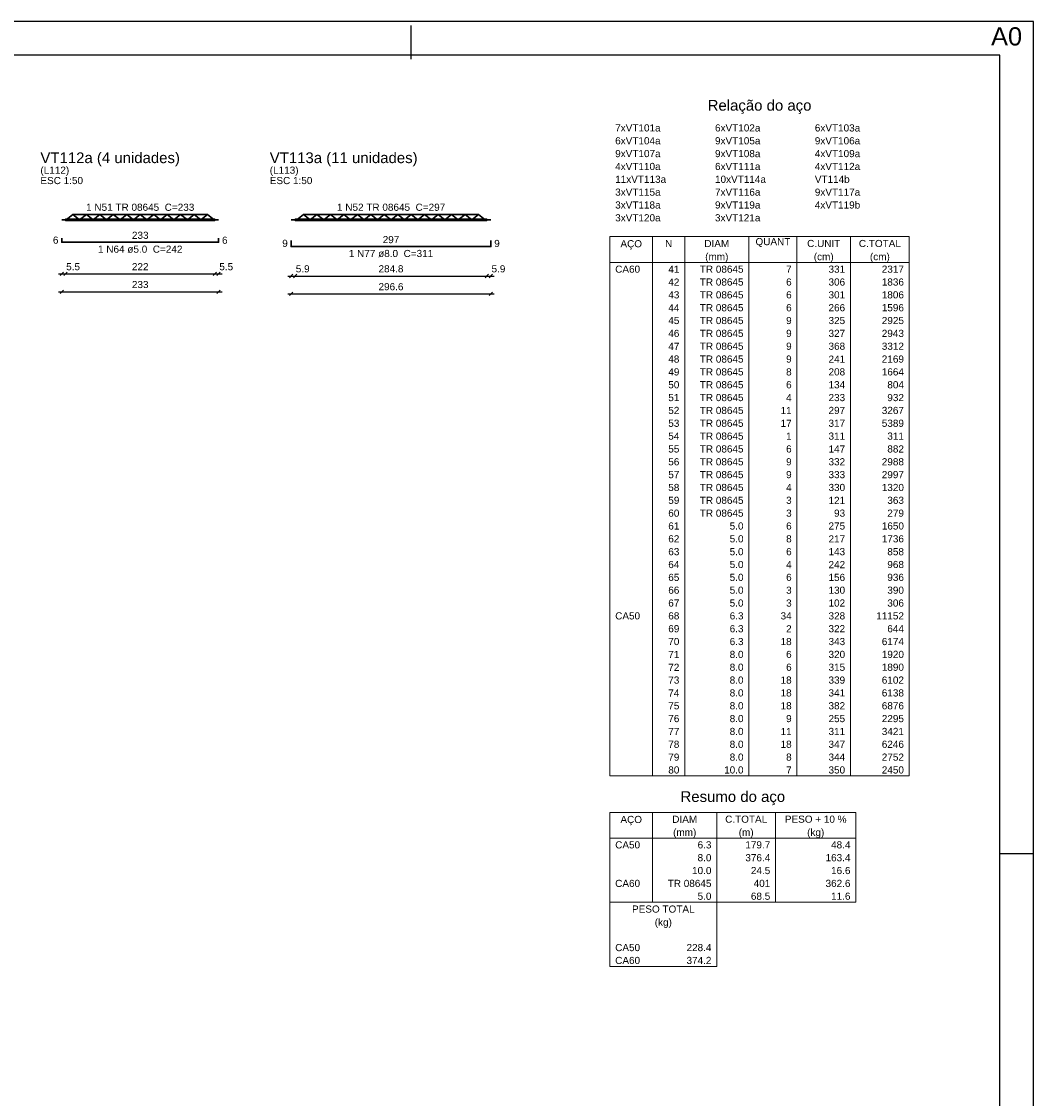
# Model space of a CAD drawing. Header units: millimetres. Extents: x 0 to 119, y 0 to 84.
# Tile 14 of 14: x 89 to 119, y 52 to 84. Entities that reach past the tile are written whole.
import ezdxf

# ---------------------------------------------------------------- set-up
doc = ezdxf.new("R2010")
doc.units = ezdxf.units.MM
doc.header["$MEASUREMENT"] = 0
doc.linetypes.add('NULL', pattern=[0])
doc.layers.get('0').update_dxf_attribs({"lineweight": 18})
for name, color, linetype, lineweight in [('Descrição da armadura', 7, 'Continuous', 0), ('DT-Armadura positiva', 2, 'Continuous', 30), ('DT-Cotas', 9, 'Continuous', 5), ('DT-Forma', 5, 'Continuous', 5), ('DT-Relação do aço', 9, 'Continuous', 5), ('DT-Título', 3, 'Continuous', 20), ('Textos armaduras', 7, 'Continuous', 0)]:
    doc.layers.add(name, color=color, linetype=linetype, lineweight=lineweight)
doc.layers.add('SEDUC_MARF', color=1, linetype='Continuous')
doc.layers.add('SEDUC_MARGG', color=7, linetype='Continuous')
doc.styles.add('Arial', font='txt')
doc.dimstyles.new('UM_50.000000', dxfattribs={"dimtxt": 0.18, "dimasz": 0.1, "dimexe": 0.1, "dimexo": 0.2, "dimgap": 0, "dimtad": 1, "dimtih": 1, "dimtoh": 1, "dimdec": 1, "dimlfac": 50, "dimzin": 0, "dimdsep": 46, "dimtxsty": 'Standard', "dimcen": 0.09, "dimdle": 0.1, "dimadec": 1, "dimazin": 2, "dimtfac": 1, "dimtdec": 4, "dimtofl": 0, "dimtmove": 0, "dimatfit": 3, "dimfxl": 1, "dimtolj": 1, "dimarcsym": 0})

# ---------------------------------------------------------------- blocks, each defined once
blk = doc.blocks.new('_Oblique')
at = {"color": 0, "linetype": 'ByBlock', "lineweight": -2}
blk.add_line((-0.5, -0.5), (0.5, 0.5), dxfattribs=at)
blk = doc.blocks.new('*D50')
at = {"layer": 'Defpoints', "color": 0}
for p in [(90.035, 76.079), (94.694, 76.079), (94.694, 76.079)]:
    blk.add_point(p, dxfattribs=at)
at = {"layer": 'DT-Cotas', "color": 0, "lineweight": -2}
blk.add_line((89.935, 76.079), (94.794, 76.079), dxfattribs=at)
at = {"layer": 'DT-Cotas', "color": 0, "lineweight": -2, "xscale": 0.1, "yscale": 0.1, "zscale": 0.1, "rotation": 180}
blk.add_blockref('_Oblique', (90.035, 76.079), dxfattribs=at)
at = {"layer": 'DT-Cotas', "color": 0, "lineweight": -2, "xscale": 0.1, "yscale": 0.1, "zscale": 0.1}
blk.add_blockref('_Oblique', (94.694, 76.079), dxfattribs=at)
at = {"layer": 'DT-Cotas', "color": 7, "insert": (92.364, 76.291), "char_height": 0.2118, "attachment_point": 5, "rotation": 0.0057, "style": 'Arial'}
blk.add_mtext('\\A1;233', dxfattribs=at)
blk = doc.blocks.new('*D51')
at = {"layer": 'Defpoints', "color": 0}
for p in [(90.035, 76.609), (90.145, 76.609), (90.145, 76.609)]:
    blk.add_point(p, dxfattribs=at)
at = {"layer": 'DT-Cotas', "color": 0, "lineweight": -2}
blk.add_line((89.935, 76.609), (90.245, 76.609), dxfattribs=at)
at = {"layer": 'DT-Cotas', "color": 0, "lineweight": -2, "xscale": 0.1, "yscale": 0.1, "zscale": 0.1, "rotation": 180}
blk.add_blockref('_Oblique', (90.035, 76.609), dxfattribs=at)
at = {"layer": 'DT-Cotas', "color": 0, "lineweight": -2, "xscale": 0.1, "yscale": 0.1, "zscale": 0.1}
blk.add_blockref('_Oblique', (90.145, 76.609), dxfattribs=at)
at = {"layer": 'DT-Cotas', "color": 7, "insert": (90.37, 76.821), "char_height": 0.2118, "attachment_point": 5, "rotation": 0.0057, "style": 'Arial'}
blk.add_mtext('\\A1;5.5', dxfattribs=at)
blk = doc.blocks.new('*D52')
at = {"layer": 'Defpoints', "color": 0}
for p in [(90.145, 76.609), (94.584, 76.609), (94.584, 76.609)]:
    blk.add_point(p, dxfattribs=at)
at = {"layer": 'DT-Cotas', "color": 0, "lineweight": -2}
blk.add_line((90.045, 76.609), (94.684, 76.609), dxfattribs=at)
at = {"layer": 'DT-Cotas', "color": 0, "lineweight": -2, "xscale": 0.1, "yscale": 0.1, "zscale": 0.1, "rotation": 180}
blk.add_blockref('_Oblique', (90.145, 76.609), dxfattribs=at)
at = {"layer": 'DT-Cotas', "color": 0, "lineweight": -2, "xscale": 0.1, "yscale": 0.1, "zscale": 0.1}
blk.add_blockref('_Oblique', (94.584, 76.609), dxfattribs=at)
at = {"layer": 'DT-Cotas', "color": 7, "insert": (92.364, 76.821), "char_height": 0.2118, "attachment_point": 5, "rotation": 0.0057, "style": 'Arial'}
blk.add_mtext('\\A1;222', dxfattribs=at)
blk = doc.blocks.new('*D53')
at = {"layer": 'Defpoints', "color": 0}
for p in [(94.584, 76.609), (94.694, 76.609), (94.694, 76.609)]:
    blk.add_point(p, dxfattribs=at)
at = {"layer": 'DT-Cotas', "color": 0, "lineweight": -2}
blk.add_line((94.484, 76.609), (94.794, 76.609), dxfattribs=at)
at = {"layer": 'DT-Cotas', "color": 0, "lineweight": -2, "xscale": 0.1, "yscale": 0.1, "zscale": 0.1, "rotation": 180}
blk.add_blockref('_Oblique', (94.584, 76.609), dxfattribs=at)
at = {"layer": 'DT-Cotas', "color": 0, "lineweight": -2, "xscale": 0.1, "yscale": 0.1, "zscale": 0.1}
blk.add_blockref('_Oblique', (94.694, 76.609), dxfattribs=at)
at = {"layer": 'DT-Cotas', "color": 7, "insert": (94.92, 76.821), "char_height": 0.2118, "attachment_point": 5, "rotation": 0.0057, "style": 'Arial'}
blk.add_mtext('\\A1;5.5', dxfattribs=at)
blk = doc.blocks.new('*D54')
at = {"layer": 'Defpoints', "color": 0}
for p in [(96.848, 76.015), (102.781, 76.015), (102.781, 76.015)]:
    blk.add_point(p, dxfattribs=at)
at = {"layer": 'DT-Cotas', "color": 0, "lineweight": -2}
blk.add_line((96.748, 76.015), (102.881, 76.015), dxfattribs=at)
at = {"layer": 'DT-Cotas', "color": 0, "lineweight": -2, "xscale": 0.1, "yscale": 0.1, "zscale": 0.1, "rotation": 180}
blk.add_blockref('_Oblique', (96.848, 76.015), dxfattribs=at)
at = {"layer": 'DT-Cotas', "color": 0, "lineweight": -2, "xscale": 0.1, "yscale": 0.1, "zscale": 0.1}
blk.add_blockref('_Oblique', (102.781, 76.015), dxfattribs=at)
at = {"layer": 'DT-Cotas', "color": 7, "insert": (99.814, 76.227), "char_height": 0.2118, "attachment_point": 5, "rotation": 0.0057, "style": 'Arial'}
blk.add_mtext('\\A1;296.6', dxfattribs=at)
blk = doc.blocks.new('*D55')
at = {"layer": 'Defpoints', "color": 0}
for p in [(96.848, 76.545), (96.966, 76.545), (96.966, 76.545)]:
    blk.add_point(p, dxfattribs=at)
at = {"layer": 'DT-Cotas', "color": 0, "lineweight": -2}
blk.add_line((96.748, 76.545), (97.066, 76.545), dxfattribs=at)
at = {"layer": 'DT-Cotas', "color": 0, "lineweight": -2, "xscale": 0.1, "yscale": 0.1, "zscale": 0.1, "rotation": 180}
blk.add_blockref('_Oblique', (96.848, 76.545), dxfattribs=at)
at = {"layer": 'DT-Cotas', "color": 0, "lineweight": -2, "xscale": 0.1, "yscale": 0.1, "zscale": 0.1}
blk.add_blockref('_Oblique', (96.966, 76.545), dxfattribs=at)
at = {"layer": 'DT-Cotas', "color": 7, "insert": (97.191, 76.757), "char_height": 0.2118, "attachment_point": 5, "rotation": 0.0057, "style": 'Arial'}
blk.add_mtext('\\A1;5.9', dxfattribs=at)
blk = doc.blocks.new('*D56')
at = {"layer": 'Defpoints', "color": 0}
for p in [(96.966, 76.545), (102.663, 76.545), (102.663, 76.545)]:
    blk.add_point(p, dxfattribs=at)
at = {"layer": 'DT-Cotas', "color": 0, "lineweight": -2}
blk.add_line((96.866, 76.545), (102.763, 76.545), dxfattribs=at)
at = {"layer": 'DT-Cotas', "color": 0, "lineweight": -2, "xscale": 0.1, "yscale": 0.1, "zscale": 0.1, "rotation": 180}
blk.add_blockref('_Oblique', (96.966, 76.545), dxfattribs=at)
at = {"layer": 'DT-Cotas', "color": 0, "lineweight": -2, "xscale": 0.1, "yscale": 0.1, "zscale": 0.1}
blk.add_blockref('_Oblique', (102.663, 76.545), dxfattribs=at)
at = {"layer": 'DT-Cotas', "color": 7, "insert": (99.814, 76.757), "char_height": 0.2118, "attachment_point": 5, "rotation": 0.0057, "style": 'Arial'}
blk.add_mtext('\\A1;284.8', dxfattribs=at)
blk = doc.blocks.new('*D57')
at = {"layer": 'Defpoints', "color": 0}
for p in [(102.663, 76.545), (102.781, 76.545), (102.781, 76.545)]:
    blk.add_point(p, dxfattribs=at)
at = {"layer": 'DT-Cotas', "color": 0, "lineweight": -2}
blk.add_line((102.563, 76.545), (102.881, 76.545), dxfattribs=at)
at = {"layer": 'DT-Cotas', "color": 0, "lineweight": -2, "xscale": 0.1, "yscale": 0.1, "zscale": 0.1, "rotation": 180}
blk.add_blockref('_Oblique', (102.663, 76.545), dxfattribs=at)
at = {"layer": 'DT-Cotas', "color": 0, "lineweight": -2, "xscale": 0.1, "yscale": 0.1, "zscale": 0.1}
blk.add_blockref('_Oblique', (102.781, 76.545), dxfattribs=at)
at = {"layer": 'DT-Cotas', "color": 7, "insert": (103.006, 76.757), "char_height": 0.2118, "attachment_point": 5, "rotation": 0.0057, "style": 'Arial'}
blk.add_mtext('\\A1;5.9', dxfattribs=at)

msp = doc.modelspace()

# ---------------------------------------------------------------- linework, layer by layer
at = {"layer": 'DT-Armadura positiva'}
for p, q in [((90.1643, 78.2113), (90.3643, 78.3713)), ((90.5643, 78.2113), (90.3643, 78.3713)), ((90.3643, 78.3713), (94.3643, 78.3713)), ((90.5643, 78.2113), (90.7643, 78.3713)), ((90.9643, 78.2113), (90.7643, 78.3713)), ((90.9643, 78.2113), (91.1643, 78.3713)), ((91.3643, 78.2113), (91.1643, 78.3713)), ((91.3643, 78.2113), (91.5643, 78.3713)), ((91.7643, 78.2113), (91.5643, 78.3713)), ((91.7643, 78.2113), (91.9643, 78.3713)), ((92.1643, 78.2113), (91.9643, 78.3713)), ((92.1643, 78.2113), (92.3643, 78.3713)), ((92.5643, 78.2113), (92.3643, 78.3713)), ((92.5643, 78.2113), (92.7643, 78.3713)), ((92.9643, 78.2113), (92.7643, 78.3713)), ((92.9643, 78.2113), (93.1643, 78.3713)), ((93.3643, 78.2113), (93.1643, 78.3713)), ((93.3643, 78.2113), (93.5643, 78.3713)), ((93.7643, 78.2113), (93.5643, 78.3713)), ((93.7643, 78.2113), (93.9643, 78.3713)), ((94.1643, 78.2113), (93.9643, 78.3713)), ((94.1643, 78.2113), (94.3643, 78.3713)), ((94.5643, 78.2113), (94.3643, 78.3713)), ((97.0143, 78.2113), (97.2143, 78.3713)), ((97.4143, 78.2113), (97.2143, 78.3713)), ((97.2143, 78.3713), (102.4143, 78.3713)), ((97.4143, 78.2113), (97.6143, 78.3713)), ((97.8143, 78.2113), (97.6143, 78.3713)), ((97.8143, 78.2113), (98.0143, 78.3713)), ((98.2143, 78.2113), (98.0143, 78.3713)), ((98.2143, 78.2113), (98.4143, 78.3713)), ((98.6143, 78.2113), (98.4143, 78.3713)), ((98.6143, 78.2113), (98.8143, 78.3713)), ((99.0143, 78.2113), (98.8143, 78.3713)), ((99.0143, 78.2113), (99.2143, 78.3713)), ((99.4143, 78.2113), (99.2143, 78.3713)), ((99.4143, 78.2113), (99.6143, 78.3713)), ((99.8143, 78.2113), (99.6143, 78.3713)), ((99.8143, 78.2113), (100.0143, 78.3713)), ((100.2143, 78.2113), (100.0143, 78.3713)), ((100.2143, 78.2113), (100.4143, 78.3713)), ((100.6143, 78.2113), (100.4143, 78.3713)), ((100.6143, 78.2113), (100.8143, 78.3713)), ((101.0143, 78.2113), (100.8143, 78.3713)), ((101.0143, 78.2113), (101.2143, 78.3713)), ((101.4143, 78.2113), (101.2143, 78.3713)), ((101.4143, 78.2113), (101.6143, 78.3713)), ((101.8143, 78.2113), (101.6143, 78.3713)), ((101.8143, 78.2113), (102.0143, 78.3713)), ((102.2143, 78.2113), (102.0143, 78.3713)), ((102.2143, 78.2113), (102.4143, 78.3713)), ((102.6143, 78.2113), (102.4143, 78.3713)), ((90.0346, 78.2113), (94.6941, 78.2113)), ((96.8478, 78.2113), (102.7808, 78.2113))]:
    msp.add_line(p, q, dxfattribs=at)
for points in [[(90.0346, 77.6677), (90.0346, 77.5477), (94.6941, 77.5477), (94.6941, 77.6677)], [(96.8478, 77.6037), (96.8478, 77.4197), (102.7808, 77.4197), (102.7808, 77.6037)]]:
    msp.add_lwpolyline(points, dxfattribs=at)
at = {"layer": 'DT-Forma'}
for points in [[(90.1446, 78.1813), (90.1446, 78.2413), (94.5841, 78.2413), (94.5841, 78.1813), (90.1446, 78.1813)], [(96.9658, 78.1813), (96.9658, 78.2413), (102.6628, 78.2413), (102.6628, 78.1813), (96.9658, 78.1813)]]:
    msp.add_lwpolyline(points, close=True, dxfattribs=at)
at = {"layer": 'DT-Relação do aço', "linetype": 'Continuous'}
for p, q in [((106.3153, 77.713), (115.2109, 77.713)), ((106.3153, 77.713), (106.3153, 76.9505)), ((107.5861, 77.713), (107.5861, 76.9505)), ((108.5392, 77.713), (108.5392, 76.9505)), ((110.4454, 77.713), (110.4454, 76.9505)), ((111.875, 77.713), (111.875, 76.9505)), ((113.4635, 77.713), (113.4635, 76.9505)), ((115.2109, 77.713), (115.2109, 76.9505)), ((106.3153, 76.9505), (115.2109, 76.9505)), ((106.3153, 76.9505), (106.3153, 61.7009)), ((107.5861, 76.9505), (107.5861, 61.7009)), ((108.5392, 76.9505), (108.5392, 61.7009)), ((110.4454, 76.9505), (110.4454, 61.7009)), ((111.875, 76.9505), (111.875, 61.7009)), ((113.4635, 76.9505), (113.4635, 61.7009)), ((115.2109, 76.9505), (115.2109, 61.7009)), ((106.3153, 61.7009), (115.2109, 61.7009)), ((106.3153, 60.6208), (113.6224, 60.6208)), ((106.3153, 60.6208), (106.3153, 59.8583)), ((107.5861, 60.6208), (107.5861, 59.8583)), ((109.4923, 60.6208), (109.4923, 59.8583)), ((111.2396, 60.6208), (111.2396, 59.8583)), ((113.6224, 60.6208), (113.6224, 59.8583)), ((106.3153, 59.8583), (113.6224, 59.8583)), ((106.3153, 59.8583), (106.3153, 57.9521)), ((107.5861, 59.8583), (107.5861, 57.9521)), ((109.4923, 59.8583), (109.4923, 57.9521)), ((111.2396, 59.8583), (111.2396, 57.9521)), ((113.6224, 59.8583), (113.6224, 57.9521)), ((106.3153, 57.9521), (113.6224, 57.9521)), ((106.3153, 57.9521), (106.3153, 56.8084)), ((109.4923, 57.9521), (109.4923, 56.8084)), ((106.3153, 56.8084), (106.3153, 56.0459)), ((109.4923, 56.8084), (109.4923, 56.0459)), ((106.3153, 56.0459), (109.4923, 56.0459))]:
    msp.add_line(p, q, dxfattribs=at)
at = {"layer": 'SEDUC_MARF'}
for p, q in [((100.4015, 83.9804), (100.4015, 82.9804)), ((117.9, 59.4), (118.9, 59.4))]:
    msp.add_line(p, q, dxfattribs=at)
msp.add_lwpolyline([(118.9, 84.1), (0, 84.1), (0, 0), (118.9, 0)], close=True, dxfattribs=at)
at = {"layer": 'SEDUC_MARGG'}
msp.add_lwpolyline([(2.5, 1), (117.9, 1), (117.9, 83.1), (2.5, 83.1), (2.5, 1)], dxfattribs=at)

# ---------------------------------------------------------------- texts
at = {"layer": 'Defpoints', "linetype": 'NULL', "insert": (117.64, 83.9301), "char_height": 0.54, "width": 5.451037, "attachment_point": 1, "line_spacing_factor": 0.9, "style": 'Arial'}
msp.add_mtext('A0', dxfattribs=at)
at = {"layer": 'Descrição da armadura', "linetype": 'NULL', "char_height": 0.2118, "attachment_point": 8, "line_spacing_factor": 0.9, "style": 'Arial'}
for s, insert, width in [('1 N51 TR 08645  C=233', (92.3642, 78.4772), 6.303535), ('1 N52 TR 08645  C=297', (99.8174, 78.4772), 6.303535), ('1 N64 ø5.0  C=242', (92.3642, 77.2302), 4.916973), ('1 N77 ø8.0  C=311', (99.8144, 77.1022), 4.916973)]:
    msp.add_mtext(s, dxfattribs=dict(at, insert=insert, width=width))
at = {"layer": 'DT-Relação do aço', "color": 7, "linetype": 'NULL', "line_spacing_factor": 0.9, "style": 'Arial'}
for s, insert, char_height, width, attachment_point in [('Relação do aço', (110.7631, 81.356), 0.3177, 6.115312, 8), ('7xVT101a', (106.4741, 80.8328), 0.2118, 2.643984, 7), ('6xVT102a', (109.4393, 80.8328), 0.2118, 2.643984, 7), ('6xVT103a', (112.4045, 80.8328), 0.2118, 2.643984, 7), ('6xVT104a', (106.4741, 80.4516), 0.2118, 2.643984, 7), ('9xVT105a', (109.4393, 80.4516), 0.2118, 2.643984, 7), ('9xVT106a', (112.4045, 80.4516), 0.2118, 2.643984, 7), ('9xVT107a', (106.4741, 80.0704), 0.2118, 2.643984, 7), ('9xVT108a', (109.4393, 80.0704), 0.2118, 2.643984, 7), ('4xVT109a', (112.4045, 80.0704), 0.2118, 2.643984, 7), ('4xVT110a', (106.4741, 79.6891), 0.2118, 2.643984, 7), ('6xVT111a', (109.4393, 79.6891), 0.2118, 2.643984, 7), ('4xVT112a', (112.4045, 79.6891), 0.2118, 2.643984, 7), ('11xVT113a', (106.4741, 79.3079), 0.2118, 2.966553, 7), ('10xVT114a', (109.4393, 79.3079), 0.2118, 2.966553, 7), ('VT114b', (112.4045, 79.3079), 0.2118, 2.031416, 7), ('3xVT115a', (106.4741, 78.9266), 0.2118, 2.643984, 7), ('7xVT116a', (109.4393, 78.9266), 0.2118, 2.643984, 7), ('9xVT117a', (112.4045, 78.9266), 0.2118, 2.643984, 7), ('3xVT118a', (106.4741, 78.5454), 0.2118, 2.643984, 7), ('9xVT119a', (109.4393, 78.5454), 0.2118, 2.643984, 7), ('4xVT119b', (112.4045, 78.5454), 0.2118, 2.643984, 7), ('3xVT120a', (106.4741, 78.1642), 0.2118, 2.643984, 7), ('3xVT121a', (109.4393, 78.1642), 0.2118, 2.643984, 7), ('AÇO', (106.9507, 77.3318), 0.2118, 1.256855, 8), ('N', (108.0626, 77.4017), 0.2118, 0.418857, 8), ('DIAM', (109.4923, 77.4017), 0.2118, 1.45, 8), ('QUANT', (111.1602, 77.4017), 0.2118, 2.03, 8), ('C.UNIT', (112.6693, 77.4017), 0.2118, 1.933145, 8), ('C.TOTAL', (114.3372, 77.4017), 0.2118, 2.449141, 8), ('(mm)', (109.4923, 76.9505), 0.2118, 1.352578, 8), ('(cm)', (112.6693, 76.9505), 0.2118, 1.159434, 8), ('(cm)', (114.3372, 76.9505), 0.2118, 1.159434, 8), ('CA60', (106.4741, 76.6392), 0.2118, 1.45085, 7), ('41', (108.3803, 76.6392), 0.2118, 0.645137, 9), ('TR 08645', (110.2865, 76.6392), 0.2118, 2.547129, 9), ('7', (111.7162, 76.6392), 0.2118, 0.322568, 9), ('331', (113.3047, 76.6392), 0.2118, 0.967705, 9), ('2317', (115.052, 76.6392), 0.2118, 1.290273, 9), ('42', (108.3803, 76.258), 0.2118, 0.645137, 9), ('TR 08645', (110.2865, 76.258), 0.2118, 2.547129, 9), ('6', (111.7162, 76.258), 0.2118, 0.322568, 9), ('306', (113.3047, 76.258), 0.2118, 0.967705, 9), ('1836', (115.052, 76.258), 0.2118, 1.290273, 9), ('43', (108.3803, 75.8767), 0.2118, 0.645137, 9), ('TR 08645', (110.2865, 75.8767), 0.2118, 2.547129, 9), ('6', (111.7162, 75.8767), 0.2118, 0.322568, 9), ('301', (113.3047, 75.8767), 0.2118, 0.967705, 9), ('1806', (115.052, 75.8767), 0.2118, 1.290273, 9), ('44', (108.3803, 75.4955), 0.2118, 0.645137, 9), ('TR 08645', (110.2865, 75.4955), 0.2118, 2.547129, 9), ('6', (111.7162, 75.4955), 0.2118, 0.322568, 9), ('266', (113.3047, 75.4955), 0.2118, 0.967705, 9), ('1596', (115.052, 75.4955), 0.2118, 1.290273, 9), ('45', (108.3803, 75.1142), 0.2118, 0.645137, 9), ('TR 08645', (110.2865, 75.1142), 0.2118, 2.547129, 9), ('9', (111.7162, 75.1142), 0.2118, 0.322568, 9), ('325', (113.3047, 75.1142), 0.2118, 0.967705, 9), ('2925', (115.052, 75.1142), 0.2118, 1.290273, 9), ('46', (108.3803, 74.733), 0.2118, 0.645137, 9), ('TR 08645', (110.2865, 74.733), 0.2118, 2.547129, 9), ('9', (111.7162, 74.733), 0.2118, 0.322568, 9), ('327', (113.3047, 74.733), 0.2118, 0.967705, 9), ('2943', (115.052, 74.733), 0.2118, 1.290273, 9), ('47', (108.3803, 74.3518), 0.2118, 0.645137, 9), ('TR 08645', (110.2865, 74.3518), 0.2118, 2.547129, 9), ('9', (111.7162, 74.3518), 0.2118, 0.322568, 9), ('368', (113.3047, 74.3518), 0.2118, 0.967705, 9), ('3312', (115.052, 74.3518), 0.2118, 1.290273, 9), ('48', (108.3803, 73.9705), 0.2118, 0.645137, 9), ('TR 08645', (110.2865, 73.9705), 0.2118, 2.547129, 9), ('9', (111.7162, 73.9705), 0.2118, 0.322568, 9), ('241', (113.3047, 73.9705), 0.2118, 0.967705, 9), ('2169', (115.052, 73.9705), 0.2118, 1.290273, 9), ('49', (108.3803, 73.5893), 0.2118, 0.645137, 9), ('TR 08645', (110.2865, 73.5893), 0.2118, 2.547129, 9), ('8', (111.7162, 73.5893), 0.2118, 0.322568, 9), ('208', (113.3047, 73.5893), 0.2118, 0.967705, 9), ('1664', (115.052, 73.5893), 0.2118, 1.290273, 9), ('50', (108.3803, 73.208), 0.2118, 0.645137, 9), ('TR 08645', (110.2865, 73.208), 0.2118, 2.547129, 9), ('6', (111.7162, 73.208), 0.2118, 0.322568, 9), ('134', (113.3047, 73.208), 0.2118, 0.967705, 9), ('804', (115.052, 73.208), 0.2118, 0.967705, 9), ('51', (108.3803, 72.8268), 0.2118, 0.645137, 9), ('TR 08645', (110.2865, 72.8268), 0.2118, 2.547129, 9), ('4', (111.7162, 72.8268), 0.2118, 0.322568, 9), ('233', (113.3047, 72.8268), 0.2118, 0.967705, 9), ('932', (115.052, 72.8268), 0.2118, 0.967705, 9), ('52', (108.3803, 72.4456), 0.2118, 0.645137, 9), ('TR 08645', (110.2865, 72.4456), 0.2118, 2.547129, 9), ('11', (111.7162, 72.4456), 0.2118, 0.645137, 9), ('297', (113.3047, 72.4456), 0.2118, 0.967705, 9), ('3267', (115.052, 72.4456), 0.2118, 1.290273, 9), ('53', (108.3803, 72.0643), 0.2118, 0.645137, 9), ('TR 08645', (110.2865, 72.0643), 0.2118, 2.547129, 9), ('17', (111.7162, 72.0643), 0.2118, 0.645137, 9), ('317', (113.3047, 72.0643), 0.2118, 0.967705, 9), ('5389', (115.052, 72.0643), 0.2118, 1.290273, 9), ('54', (108.3803, 71.6831), 0.2118, 0.645137, 9), ('TR 08645', (110.2865, 71.6831), 0.2118, 2.547129, 9), ('1', (111.7162, 71.6831), 0.2118, 0.322568, 9), ('311', (113.3047, 71.6831), 0.2118, 0.967705, 9), ('311', (115.052, 71.6831), 0.2118, 0.967705, 9), ('55', (108.3803, 71.3018), 0.2118, 0.645137, 9), ('TR 08645', (110.2865, 71.3018), 0.2118, 2.547129, 9), ('6', (111.7162, 71.3018), 0.2118, 0.322568, 9), ('147', (113.3047, 71.3018), 0.2118, 0.967705, 9), ('882', (115.052, 71.3018), 0.2118, 0.967705, 9), ('56', (108.3803, 70.9206), 0.2118, 0.645137, 9), ('TR 08645', (110.2865, 70.9206), 0.2118, 2.547129, 9), ('9', (111.7162, 70.9206), 0.2118, 0.322568, 9), ('332', (113.3047, 70.9206), 0.2118, 0.967705, 9), ('2988', (115.052, 70.9206), 0.2118, 1.290273, 9), ('57', (108.3803, 70.5394), 0.2118, 0.645137, 9), ('TR 08645', (110.2865, 70.5394), 0.2118, 2.547129, 9), ('9', (111.7162, 70.5394), 0.2118, 0.322568, 9), ('333', (113.3047, 70.5394), 0.2118, 0.967705, 9), ('2997', (115.052, 70.5394), 0.2118, 1.290273, 9), ('58', (108.3803, 70.1581), 0.2118, 0.645137, 9), ('TR 08645', (110.2865, 70.1581), 0.2118, 2.547129, 9), ('4', (111.7162, 70.1581), 0.2118, 0.322568, 9), ('330', (113.3047, 70.1581), 0.2118, 0.967705, 9), ('1320', (115.052, 70.1581), 0.2118, 1.290273, 9), ('59', (108.3803, 69.7769), 0.2118, 0.645137, 9), ('TR 08645', (110.2865, 69.7769), 0.2118, 2.547129, 9), ('3', (111.7162, 69.7769), 0.2118, 0.322568, 9), ('121', (113.3047, 69.7769), 0.2118, 0.967705, 9), ('363', (115.052, 69.7769), 0.2118, 0.967705, 9), ('60', (108.3803, 69.3956), 0.2118, 0.645137, 9), ('TR 08645', (110.2865, 69.3956), 0.2118, 2.547129, 9), ('3', (111.7162, 69.3956), 0.2118, 0.322568, 9), ('93', (113.3047, 69.3956), 0.2118, 0.645137, 9), ('279', (115.052, 69.3956), 0.2118, 0.967705, 9), ('61', (108.3803, 69.0144), 0.2118, 0.645137, 9), ('5.0', (110.2865, 69.0144), 0.2118, 0.806279, 9), ('6', (111.7162, 69.0144), 0.2118, 0.322568, 9), ('275', (113.3047, 69.0144), 0.2118, 0.967705, 9), ('1650', (115.052, 69.0144), 0.2118, 1.290273, 9), ('62', (108.3803, 68.6332), 0.2118, 0.645137, 9), ('5.0', (110.2865, 68.6332), 0.2118, 0.806279, 9), ('8', (111.7162, 68.6332), 0.2118, 0.322568, 9), ('217', (113.3047, 68.6332), 0.2118, 0.967705, 9), ('1736', (115.052, 68.6332), 0.2118, 1.290273, 9), ('63', (108.3803, 68.2519), 0.2118, 0.645137, 9), ('5.0', (110.2865, 68.2519), 0.2118, 0.806279, 9), ('6', (111.7162, 68.2519), 0.2118, 0.322568, 9), ('143', (113.3047, 68.2519), 0.2118, 0.967705, 9), ('858', (115.052, 68.2519), 0.2118, 0.967705, 9), ('64', (108.3803, 67.8707), 0.2118, 0.645137, 9), ('5.0', (110.2865, 67.8707), 0.2118, 0.806279, 9), ('4', (111.7162, 67.8707), 0.2118, 0.322568, 9), ('242', (113.3047, 67.8707), 0.2118, 0.967705, 9), ('968', (115.052, 67.8707), 0.2118, 0.967705, 9), ('65', (108.3803, 67.4894), 0.2118, 0.645137, 9), ('5.0', (110.2865, 67.4894), 0.2118, 0.806279, 9), ('6', (111.7162, 67.4894), 0.2118, 0.322568, 9), ('156', (113.3047, 67.4894), 0.2118, 0.967705, 9), ('936', (115.052, 67.4894), 0.2118, 0.967705, 9), ('66', (108.3803, 67.1082), 0.2118, 0.645137, 9), ('5.0', (110.2865, 67.1082), 0.2118, 0.806279, 9), ('3', (111.7162, 67.1082), 0.2118, 0.322568, 9), ('130', (113.3047, 67.1082), 0.2118, 0.967705, 9), ('390', (115.052, 67.1082), 0.2118, 0.967705, 9), ('67', (108.3803, 66.727), 0.2118, 0.645137, 9), ('5.0', (110.2865, 66.727), 0.2118, 0.806279, 9), ('3', (111.7162, 66.727), 0.2118, 0.322568, 9), ('102', (113.3047, 66.727), 0.2118, 0.967705, 9), ('306', (115.052, 66.727), 0.2118, 0.967705, 9), ('CA50', (106.4741, 66.3457), 0.2118, 1.45085, 7), ('68', (108.3803, 66.3457), 0.2118, 0.645137, 9), ('6.3', (110.2865, 66.3457), 0.2118, 0.806279, 9), ('34', (111.7162, 66.3457), 0.2118, 0.645137, 9), ('328', (113.3047, 66.3457), 0.2118, 0.967705, 9), ('11152', (115.052, 66.3457), 0.2118, 1.612842, 9), ('69', (108.3803, 65.9645), 0.2118, 0.645137, 9), ('6.3', (110.2865, 65.9645), 0.2118, 0.806279, 9), ('2', (111.7162, 65.9645), 0.2118, 0.322568, 9), ('322', (113.3047, 65.9645), 0.2118, 0.967705, 9), ('644', (115.052, 65.9645), 0.2118, 0.967705, 9), ('70', (108.3803, 65.5832), 0.2118, 0.645137, 9), ('6.3', (110.2865, 65.5832), 0.2118, 0.806279, 9), ('18', (111.7162, 65.5832), 0.2118, 0.645137, 9), ('343', (113.3047, 65.5832), 0.2118, 0.967705, 9), ('6174', (115.052, 65.5832), 0.2118, 1.290273, 9), ('71', (108.3803, 65.202), 0.2118, 0.645137, 9), ('8.0', (110.2865, 65.202), 0.2118, 0.806279, 9), ('6', (111.7162, 65.202), 0.2118, 0.322568, 9), ('320', (113.3047, 65.202), 0.2118, 0.967705, 9), ('1920', (115.052, 65.202), 0.2118, 1.290273, 9), ('72', (108.3803, 64.8208), 0.2118, 0.645137, 9), ('8.0', (110.2865, 64.8208), 0.2118, 0.806279, 9), ('6', (111.7162, 64.8208), 0.2118, 0.322568, 9), ('315', (113.3047, 64.8208), 0.2118, 0.967705, 9), ('1890', (115.052, 64.8208), 0.2118, 1.290273, 9), ('73', (108.3803, 64.4395), 0.2118, 0.645137, 9), ('8.0', (110.2865, 64.4395), 0.2118, 0.806279, 9), ('18', (111.7162, 64.4395), 0.2118, 0.645137, 9), ('339', (113.3047, 64.4395), 0.2118, 0.967705, 9), ('6102', (115.052, 64.4395), 0.2118, 1.290273, 9), ('74', (108.3803, 64.0583), 0.2118, 0.645137, 9), ('8.0', (110.2865, 64.0583), 0.2118, 0.806279, 9), ('18', (111.7162, 64.0583), 0.2118, 0.645137, 9), ('341', (113.3047, 64.0583), 0.2118, 0.967705, 9), ('6138', (115.052, 64.0583), 0.2118, 1.290273, 9), ('75', (108.3803, 63.677), 0.2118, 0.645137, 9), ('8.0', (110.2865, 63.677), 0.2118, 0.806279, 9), ('18', (111.7162, 63.677), 0.2118, 0.645137, 9), ('382', (113.3047, 63.677), 0.2118, 0.967705, 9), ('6876', (115.052, 63.677), 0.2118, 1.290273, 9), ('76', (108.3803, 63.2958), 0.2118, 0.645137, 9), ('8.0', (110.2865, 63.2958), 0.2118, 0.806279, 9), ('9', (111.7162, 63.2958), 0.2118, 0.322568, 9), ('255', (113.3047, 63.2958), 0.2118, 0.967705, 9), ('2295', (115.052, 63.2958), 0.2118, 1.290273, 9), ('77', (108.3803, 62.9146), 0.2118, 0.645137, 9), ('8.0', (110.2865, 62.9146), 0.2118, 0.806279, 9), ('11', (111.7162, 62.9146), 0.2118, 0.645137, 9), ('311', (113.3047, 62.9146), 0.2118, 0.967705, 9), ('3421', (115.052, 62.9146), 0.2118, 1.290273, 9), ('78', (108.3803, 62.5333), 0.2118, 0.645137, 9), ('8.0', (110.2865, 62.5333), 0.2118, 0.806279, 9), ('18', (111.7162, 62.5333), 0.2118, 0.645137, 9), ('347', (113.3047, 62.5333), 0.2118, 0.967705, 9), ('6246', (115.052, 62.5333), 0.2118, 1.290273, 9), ('79', (108.3803, 62.1521), 0.2118, 0.645137, 9), ('8.0', (110.2865, 62.1521), 0.2118, 0.806279, 9), ('8', (111.7162, 62.1521), 0.2118, 0.322568, 9), ('344', (113.3047, 62.1521), 0.2118, 0.967705, 9), ('2752', (115.052, 62.1521), 0.2118, 1.290273, 9), ('80', (108.3803, 61.7708), 0.2118, 0.645137, 9), ('10.0', (110.2865, 61.7708), 0.2118, 1.128848, 9), ('7', (111.7162, 61.7708), 0.2118, 0.322568, 9), ('350', (113.3047, 61.7708), 0.2118, 0.967705, 9), ('2450', (115.052, 61.7708), 0.2118, 1.290273, 9), ('Resumo do aço', (109.9688, 60.8326), 0.3177, 6.163437, 8), ('AÇO', (106.9507, 60.2395), 0.2118, 1.256855, 8), ('DIAM', (108.5392, 60.3094), 0.2118, 1.45, 8), ('C.TOTAL', (110.3659, 60.3094), 0.2118, 2.449141, 8), ('PESO + 10 %', (112.431, 60.3094), 0.2118, 3.594697, 8), ('(mm)', (108.5392, 59.8583), 0.2118, 1.352578, 8), ('(m)', (110.3659, 59.8583), 0.2118, 0.869434, 8), ('(kg)', (112.431, 59.8583), 0.2118, 0.998857, 8), ('CA50', (106.4741, 59.5469), 0.2118, 1.45085, 7), ('6.3', (109.3334, 59.5469), 0.2118, 0.806279, 9), ('179.7', (111.0808, 59.5469), 0.2118, 1.451416, 9), ('48.4', (113.4635, 59.5469), 0.2118, 1.128848, 9), ('8.0', (109.3334, 59.1657), 0.2118, 0.806279, 9), ('376.4', (111.0808, 59.1657), 0.2118, 1.451416, 9), ('163.4', (113.4635, 59.1657), 0.2118, 1.451416, 9), ('10.0', (109.3334, 58.7845), 0.2118, 1.128848, 9), ('24.5', (111.0808, 58.7845), 0.2118, 1.128848, 9), ('16.6', (113.4635, 58.7845), 0.2118, 1.128848, 9), ('CA60', (106.4741, 58.4032), 0.2118, 1.45085, 7), ('TR 08645', (109.3334, 58.4032), 0.2118, 2.547129, 9), ('401', (111.0808, 58.4032), 0.2118, 0.967705, 9), ('362.6', (113.4635, 58.4032), 0.2118, 1.451416, 9), ('5.0', (109.3334, 58.022), 0.2118, 0.806279, 9), ('68.5', (111.0808, 58.022), 0.2118, 1.128848, 9), ('11.6', (113.4635, 58.022), 0.2118, 1.128848, 9), ('PESO TOTAL', (107.9038, 57.6407), 0.2118, 3.641992, 8), ('(kg)', (107.9038, 57.1896), 0.2118, 0.998857, 8), ('CA50', (106.4741, 56.497), 0.2118, 1.45085, 7), ('228.4', (109.3334, 56.497), 0.2118, 1.451416, 9), ('CA60', (106.4741, 56.1158), 0.2118, 1.45085, 7), ('374.2', (109.3334, 56.1158), 0.2118, 1.451416, 9)]:
    msp.add_mtext(s, dxfattribs=dict(at, insert=insert, char_height=char_height, width=width, attachment_point=attachment_point))
at = {"layer": 'DT-Título', "linetype": 'NULL', "attachment_point": 7, "line_spacing_factor": 0.798, "style": 'Arial'}
for s, insert, char_height, width in [('VT112a (4 unidades)', (89.3992, 79.8013), 0.3177, 8.218633), ('VT113a (11 unidades)', (96.2124, 79.8013), 0.3177, 8.708047), ('(L112)', (89.3992, 79.5183), 0.2118, 1.676562), ('(L113)', (96.2124, 79.5183), 0.2118, 1.676562), ('ESC 1:50', (89.3992, 79.2702), 0.2118, 2.482559), ('ESC 1:50', (96.2124, 79.2702), 0.2118, 2.482559)]:
    msp.add_mtext(s, dxfattribs=dict(at, insert=insert, char_height=char_height, width=width))
at = {"layer": 'Textos armaduras', "linetype": 'NULL', "char_height": 0.2118, "line_spacing_factor": 0.9, "style": 'Arial'}
for s, insert, width, attachment_point in [('6', (89.9346, 77.5018), 0.722568, 9), ('233', (92.3643, 77.645), 1.367705, 8), ('6', (94.7941, 77.7136), 0.722568, 1), ('297', (99.8143, 77.517), 1.367705, 8), ('9', (96.7478, 77.4058), 0.722568, 9), ('9', (102.8808, 77.6176), 0.722568, 1)]:
    msp.add_mtext(s, dxfattribs=dict(at, insert=insert, width=width, attachment_point=attachment_point))

# ---------------------------------------------------------------- dimensions: what is measured, and where the dimension line sits
at = {"layer": 'DT-Cotas'}
for base, p1, p2, picture, middle in [((90.1446, 76.6087), (90.0346, 76.6087), (90.1446, 76.6087), '*D51', (90.3701, 76.8205)), ((94.5841, 76.6087), (90.1446, 76.6087), (94.5841, 76.6087), '*D52', (92.3643, 76.8205)), ((94.6941, 76.6087), (94.5841, 76.6087), (94.6941, 76.6087), '*D53', (94.9197, 76.8205)), ((96.9658, 76.5447), (96.8478, 76.5447), (96.9658, 76.5447), '*D55', (97.1914, 76.7565)), ((102.66278, 76.54474), (96.96579, 76.54474), (102.66278, 76.54474), '*D56', (99.81429, 76.75654)), ((102.7808, 76.5447), (102.6628, 76.5447), (102.7808, 76.5447), '*D57', (103.0063, 76.7565)), ((94.6941, 76.0792), (90.0346, 76.0792), (94.6941, 76.0792), '*D50', (92.3643, 76.291)), ((102.78078, 76.01524), (96.84779, 76.01524), (102.78078, 76.01524), '*D54', (99.81429, 76.22704))]:
    dim = msp.add_linear_dim(base=base, p1=p1, p2=p2, dimstyle='UM_50.000000', override={"dimtxt": 0.2118, "dimasz": 0.1, "dimexe": 0.1, "dimexo": 0.2, "dimtad": 1, "dimtih": 0, "dimtoh": 0, "dimdec": 1, "dimlfac": 50, "dimzin": 8, "dimtxsty": 'Arial', "dimblk": 'Oblique', "dimblk1": 'Oblique', "dimblk2": 'Oblique', "dimsah": 1, "dimdle": 0.1, "dimse1": 1, "dimse2": 1, "dimclrt": 7, "dimadec": 1, "dimazin": 3, "dimtmove": 2, "dimldrblk": 'Oblique'}, dxfattribs=at)
    dim.commit()
    dim.dimension.update_dxf_attribs({"geometry": picture, "text_midpoint": middle, "dimtype": 160, "text_rotation": 0.00573})

doc.saveas('drawing.dxf')
